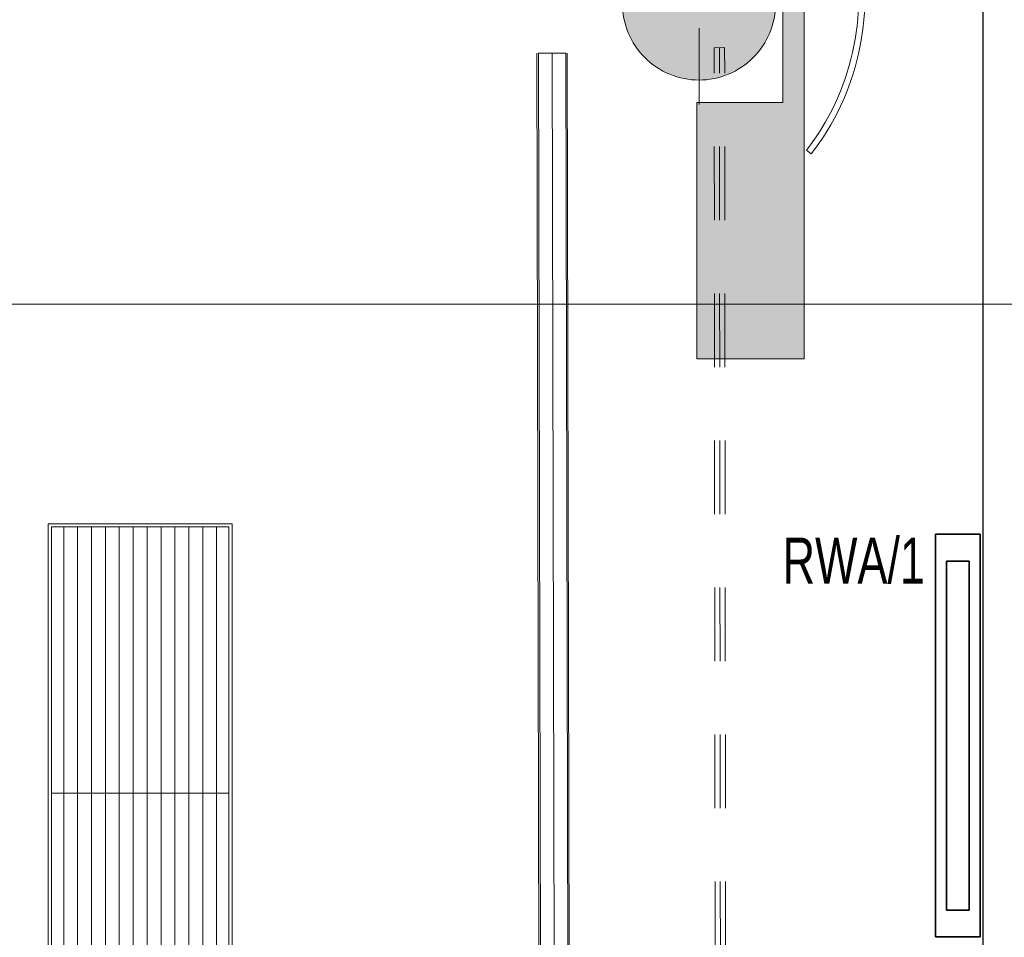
# Model space of a CAD drawing. Header units: millimetres. Extents: x -70539 to 23478, y -51814 to 44720.
# Tile 243 of 256: x -35486 to -32271, y 27713 to 30710. Entities that reach past the tile are written whole.
import ezdxf

# ---------------------------------------------------------------- set-up
doc = ezdxf.new("R2010")
doc.units = ezdxf.units.MM
doc.set_wipeout_variables(frame=1)
doc.linetypes.add('A.01 RZUT PARTERU$0$Przerywana', pattern=[48, 24, -24])
doc.linetypes.add('A.01 RZUT PARTERU$0$Wipeout_Contour', pattern=[100, 0, -100])
for name, color, linetype, lineweight, true_color in [('A.01 RZUT PARTERU$0$00 - odbojniki_Nr_pióra__95', 7, 'Continuous', 20, 0x7c7c7c), ('A.01 RZUT PARTERU$0$00 - SUFIT Z BLACHY_Nr_pióra__95', 7, 'Continuous', 13, 0x7c7c7c), ('A.01 RZUT PARTERU$0$01 - myjnia_Nr_pióra__95', 7, 'Continuous', 20, 0x7c7c7c), ('A.01 RZUT PARTERU$0$410-K Osie główne_Nr_pióra__95', 7, 'Continuous', 20, 0x7c7c7c), ('A.01 RZUT PARTERU$0$460 - Stropy_Nr_pióra__95', 7, 'Continuous', 13, 0x7c7c7c)]:
    doc.layers.add(name, color=color, linetype=linetype, lineweight=lineweight, true_color=true_color)
doc.layers.add('A.01 RZUT PARTERU$0$460 - Stropy', color=7, linetype='Continuous')
doc.layers.add('e_adresy', color=10, linetype='Continuous')
doc.layers.add('DLX_LUM', color=1, linetype='Continuous', true_color=0xff0000)
doc.layers.add('XREF', color=8, linetype='Continuous', lineweight=9)
doc.styles.get("Standard").update_dxf_attribs({"font": 'arial.ttf'})

# ---------------------------------------------------------------- blocks, each defined once
blk = doc.blocks.new('A.01 RZUT PARTERU')
at = {"layer": 'A.01 RZUT PARTERU$0$01 - myjnia_Nr_pióra__95', "linetype": 'Continuous', "lineweight": 5}
for points in [[(494.27, 2532.01, 0.414214), (519.27, 2507.01, 0.414214), (544.27, 2532.01, 0.414214), (519.27, 2557.01, 0.414214)], [(553.6, 2499.72), (553.6, 2555.24), (546.6, 2555.24), (546.6, 2499.72)], [(553.6, 2415.94), (553.6, 2499.72), (518.6, 2499.72), (518.6, 2415.94)]]:
    blk.add_hatch(color=8, dxfattribs=at).paths.add_polyline_path(points)
at = {"color": 8, "lineweight": 5}
for p, q in [((475.74, 2515.82), (466.85, 2515.8)), ((475.74, 2515.82), (466.85, 2515.8)), ((466.85, 2515.8), (472.02, 183.56)), ((466.85, 2515.8), (472.02, 183.56)), ((480.91, 183.58), (475.74, 2515.82)), ((480.91, 183.58), (475.74, 2515.82))]:
    blk.add_line(p, q, dxfattribs=at)
at = {"layer": 'A.01 RZUT PARTERU$0$00 - odbojniki_Nr_pióra__95', "color": 8, "linetype": 'Continuous', "lineweight": 5}
for p, q in [((466.35, 2515.8), (471.52, 183.55)), ((466.35, 2515.8), (471.52, 183.55)), ((475.74, 2515.82), (466.85, 2515.8)), ((475.74, 2515.82), (466.85, 2515.8)), ((466.85, 2515.8), (472.02, 183.56)), ((466.85, 2515.8), (472.02, 183.56)), ((471.29, 2515.81), (476.46, 183.57)), ((471.29, 2515.81), (476.46, 183.57)), ((480.91, 183.58), (475.74, 2515.82)), ((480.91, 183.58), (475.74, 2515.82)), ((481.41, 183.58), (476.24, 2515.82)), ((481.41, 183.58), (476.24, 2515.82))]:
    blk.add_line(p, q, dxfattribs=at)
at = {"layer": 'A.01 RZUT PARTERU$0$00 - SUFIT Z BLACHY_Nr_pióra__95', "color": 8, "linetype": 'A.01 RZUT PARTERU$0$Przerywana', "lineweight": 5}
for p, q in [((527.64, 2517.6), (524.21, 2517.59)), ((526.82, 61.31), (524.21, 2517.59)), ((528.54, 61.31), (525.92, 2517.6)), ((530.26, 61.32), (527.64, 2517.6))]:
    blk.add_line(p, q, dxfattribs=at)
at = {"layer": 'A.01 RZUT PARTERU$0$01 - myjnia_Nr_pióra__95', "color": 8, "linetype": 'Continuous', "lineweight": 5}
blk.add_line((519.27, 2524.01), (519.27, 2499.01), dxfattribs=at)
at = {"layer": 'A.01 RZUT PARTERU$0$01 - myjnia_Nr_pióra__95', "color": 8, "linetype": 'Continuous', "lineweight": 5, "flags": 128}
blk.add_lwpolyline([(494.27, 2532.01, 0.414214), (519.27, 2507.01, 0.414214), (544.27, 2532.01, 0.414214), (519.27, 2557.01, 0.414214)], format="xyb", close=True, dxfattribs=at)
for points in [[(546.6, 2555.24), (546.6, 2499.72)], [(553.6, 2499.72), (553.6, 2555.24)], [(546.6, 2499.72), (518.6, 2499.72)], [(518.6, 2499.72), (518.6, 2415.94)], [(553.6, 2415.94), (553.6, 2499.72)], [(554.34, 2484.11), (555.92, 2482.88)], [(518.6, 2415.94), (553.6, 2415.94)]]:
    blk.add_lwpolyline(points, dxfattribs=at)
at = {"layer": 'A.01 RZUT PARTERU$0$01 - myjnia_Nr_pióra__95', "color": 8, "linetype": 'Continuous', "lineweight": 5}
for radius in [83.07, 81.07]:
    blk.add_arc((490.33, 2533.86), radius, 322.1456, 62.6783, dxfattribs=at)
at = {"layer": 'A.01 RZUT PARTERU$0$410-K Osie główne_Nr_pióra__95', "color": 8, "linetype": 'Continuous', "lineweight": 5}
blk.add_line((6.13, 2433.81), (1039.92, 2433.81), dxfattribs=at)
at = {"layer": 'A.01 RZUT PARTERU$0$460 - Stropy_Nr_pióra__95', "color": 8, "linetype": 'Continuous', "lineweight": 5}
for p, q in [((366.78, 2362.09), (306.78, 2362.09)), ((306.78, 2362.09), (306.78, 262.09)), ((311.82, 2361.09), (307.78, 2361.09)), ((307.78, 2361.09), (307.78, 2274.13)), ((307.78, 263.09), (307.78, 2361.09)), ((307.78, 2361.09), (365.78, 2361.09)), ((307.78, 2274.13), (311.82, 2274.13)), ((311.82, 2274.13), (307.78, 2274.13)), ((307.78, 2274.13), (307.78, 2186.68))]:
    blk.add_line(p, q, dxfattribs=at)
at = {"color": 8, "linetype": 'A.01 RZUT PARTERU$0$Wipeout_Contour', "lineweight": 5, "ltscale": 5613.369864}
blk.add_wipeout([(306.78, 262.09), (366.78, 262.09), (366.78, 2362.09), (321.36, 2347.51)], dxfattribs=at).dxf.layer = 'A.01 RZUT PARTERU$0$460 - Stropy'
at = {"layer": 'A.01 RZUT PARTERU$0$460 - Stropy_Nr_pióra__95', "color": 8, "linetype": 'Continuous', "lineweight": 5}
for p, q in [((316.36, 2361.09), (311.82, 2361.09)), ((311.82, 2361.09), (311.82, 2274.13)), ((311.82, 2274.13), (311.82, 2361.09)), ((316.36, 2274.13), (316.36, 2361.09)), ((320.89, 2361.09), (316.36, 2361.09)), ((316.36, 2361.09), (316.36, 2274.13)), ((325.43, 2361.09), (320.89, 2361.09)), ((320.89, 2361.09), (320.89, 2274.13)), ((320.89, 2274.13), (320.89, 2361.09)), ((329.97, 2361.09), (325.43, 2361.09)), ((325.43, 2361.09), (325.43, 2274.13)), ((325.43, 2274.13), (325.43, 2361.09)), ((329.97, 2274.13), (329.97, 2361.09)), ((334.51, 2361.09), (329.97, 2361.09)), ((329.97, 2361.09), (329.97, 2274.13)), ((334.51, 2274.13), (334.51, 2361.09)), ((339.05, 2361.09), (334.51, 2361.09)), ((334.51, 2361.09), (334.51, 2274.13)), ((343.59, 2361.09), (339.05, 2361.09)), ((339.05, 2361.09), (339.05, 2274.13)), ((339.05, 2274.13), (339.05, 2361.09)), ((348.13, 2361.09), (343.59, 2361.09)), ((343.59, 2361.09), (343.59, 2274.13)), ((343.59, 2274.13), (343.59, 2361.09)), ((352.66, 2361.09), (348.13, 2361.09)), ((348.13, 2361.09), (348.13, 2274.13)), ((348.13, 2274.13), (348.13, 2361.09)), ((357.2, 2361.09), (352.66, 2361.09)), ((352.66, 2361.09), (352.66, 2274.13)), ((352.66, 2274.13), (352.66, 2361.09)), ((361.74, 2361.09), (357.2, 2361.09)), ((357.2, 2361.09), (357.2, 2274.13)), ((357.2, 2274.13), (357.2, 2361.09)), ((365.78, 2361.09), (361.74, 2361.09)), ((361.74, 2361.09), (361.74, 2274.13)), ((361.74, 2274.13), (361.74, 2361.09)), ((365.78, 2361.09), (365.78, 263.09)), ((365.78, 2274.13), (365.78, 2361.09)), ((366.78, 262.09), (366.78, 2362.09)), ((311.82, 2274.13), (316.36, 2274.13)), ((316.36, 2274.13), (311.82, 2274.13)), ((311.82, 2274.13), (311.82, 2186.68)), ((311.82, 2186.68), (311.82, 2274.13)), ((316.36, 2186.68), (316.36, 2274.13)), ((320.89, 2274.13), (316.36, 2274.13)), ((316.36, 2274.13), (316.36, 2186.68)), ((316.36, 2274.13), (320.89, 2274.13)), ((325.43, 2274.13), (320.89, 2274.13)), ((320.89, 2274.13), (320.89, 2186.68)), ((320.89, 2274.13), (325.43, 2274.13)), ((320.89, 2186.68), (320.89, 2274.13)), ((325.43, 2274.13), (329.97, 2274.13)), ((329.97, 2274.13), (325.43, 2274.13)), ((325.43, 2274.13), (325.43, 2186.68)), ((325.43, 2186.68), (325.43, 2274.13)), ((329.97, 2186.68), (329.97, 2274.13)), ((329.97, 2274.13), (334.51, 2274.13)), ((334.51, 2274.13), (329.97, 2274.13)), ((329.97, 2274.13), (329.97, 2186.68)), ((334.51, 2186.68), (334.51, 2274.13)), ((334.51, 2274.13), (339.05, 2274.13)), ((339.05, 2274.13), (334.51, 2274.13)), ((334.51, 2274.13), (334.51, 2186.68)), ((339.05, 2274.13), (343.59, 2274.13)), ((343.59, 2274.13), (339.05, 2274.13)), ((339.05, 2274.13), (339.05, 2186.68)), ((339.05, 2186.68), (339.05, 2274.13)), ((348.13, 2274.13), (343.59, 2274.13)), ((343.59, 2274.13), (343.59, 2186.68)), ((343.59, 2274.13), (348.13, 2274.13)), ((343.59, 2186.68), (343.59, 2274.13)), ((352.66, 2274.13), (348.13, 2274.13)), ((348.13, 2274.13), (348.13, 2186.68)), ((348.13, 2274.13), (352.66, 2274.13)), ((348.13, 2186.68), (348.13, 2274.13)), ((352.66, 2274.13), (357.2, 2274.13)), ((357.2, 2274.13), (352.66, 2274.13)), ((352.66, 2274.13), (352.66, 2186.68)), ((352.66, 2186.68), (352.66, 2274.13)), ((357.2, 2274.13), (361.74, 2274.13)), ((361.74, 2274.13), (357.2, 2274.13)), ((357.2, 2274.13), (357.2, 2186.68)), ((357.2, 2186.68), (357.2, 2274.13)), ((361.74, 2274.13), (365.78, 2274.13)), ((365.78, 2274.13), (361.74, 2274.13)), ((361.74, 2274.13), (361.74, 2186.68)), ((361.74, 2186.68), (361.74, 2274.13)), ((365.78, 2186.68), (365.78, 2274.13))]:
    blk.add_line(p, q, dxfattribs=at)
at = {"layer": 'A.01 RZUT PARTERU$0$460 - Stropy_Nr_pióra__95', "color": 8, "linetype": 'Continuous', "lineweight": 5, "flags": 128}
for points in [[(366.78, 2362.09), (306.78, 2362.09)], [(306.78, 2362.09), (306.78, 262.09)], [(366.78, 262.09), (366.78, 2362.09)]]:
    blk.add_lwpolyline(points, dxfattribs=at)

msp = doc.modelspace()

# ---------------------------------------------------------------- block references
at = {"layer": 'XREF', "xscale": 10, "yscale": 10, "zscale": 10}
msp.add_blockref('A.01 RZUT PARTERU', (-38460.6, 5442.3), dxfattribs=at)

# ---------------------------------------------------------------- next in the draw order: linework, layer by layer
msp.add_lwpolyline([(-32240.4, 35380.9), (-32240.4, 6166.7), (-32340.4, 6166.7), (-32340.4, 35380.9), (-32240.4, 35380.9)])
at = {"layer": 'DLX_LUM'}
for points in [[(-32495.3, 29029.5, 0), (-32495.3, 27714.5, 0)], [(-32495.3, 27714.5, 0), (-32495.3, 29029.5, 0)], [(-32495.3, 29029.5, 0), (-32495.3, 29029.5, 0)], [(-32350.3, 29029.5, 0), (-32495.3, 29029.5, 0)], [(-32495.3, 29029.5, 0), (-32495.3, 29029.5, 0)], [(-32495.3, 29029.5, 0), (-32350.3, 29029.5, 0)], [(-32495.3, 29029.5, 0), (-32350.3, 29029.5, 0)], [(-32495.3, 27714.5, 0), (-32495.3, 29029.5, 0)], [(-32350.3, 29029.5, 0), (-32495.3, 29029.5, 0)], [(-32495.3, 29029.5, 0), (-32495.3, 27714.5, 0)], [(-32350.3, 27714.5, 0), (-32350.3, 29029.5, 0)], [(-32350.3, 29029.5, 0), (-32350.3, 29029.5, 0)], [(-32350.3, 29029.5, 0), (-32350.3, 27714.5, 0)], [(-32350.3, 29029.5, 0), (-32350.3, 29029.5, 0)], [(-32350.3, 29029.5, 0), (-32350.3, 27714.5, 0)], [(-32350.3, 27714.5, 0), (-32350.3, 29029.5, 0)], [(-32460.3, 28942, 0), (-32460.3, 27802, 0)], [(-32385.3, 28942, 0), (-32460.3, 28942, 0)], [(-32460.3, 27802, 0), (-32460.3, 28942, 0)], [(-32460.3, 28942, 0), (-32385.3, 28942, 0)], [(-32385.3, 27802, 0), (-32385.3, 28942, 0)], [(-32385.3, 28942, 0), (-32385.3, 27802, 0)], [(-32460.3, 27802, 0), (-32385.3, 27802, 0)], [(-32385.3, 27802, 0), (-32460.3, 27802, 0)], [(-32495.3, 27714.5, 0), (-32495.3, 27714.5, 0)], [(-32495.3, 27714.5, 0), (-32350.3, 27714.5, 0)], [(-32350.3, 27714.5, 0), (-32495.3, 27714.5, 0)], [(-32495.3, 27714.5, 0), (-32495.3, 27714.5, 0)], [(-32350.3, 27714.5, 0), (-32495.3, 27714.5, 0)], [(-32495.3, 27714.5, 0), (-32350.3, 27714.5, 0)], [(-32350.3, 27714.5, 0), (-32350.3, 27714.5, 0)], [(-32350.3, 27714.5, 0), (-32350.3, 27714.5, 0)]]:
    msp.add_polyline3d(points, dxfattribs=at)

# ---------------------------------------------------------------- next in the draw order: texts
at = {"layer": 'e_adresy', "width": 0.7}
msp.add_text('RWA/1', height=150, dxfattribs=at).set_placement((-32994.9, 28868.6))

doc.saveas('drawing.dxf')
